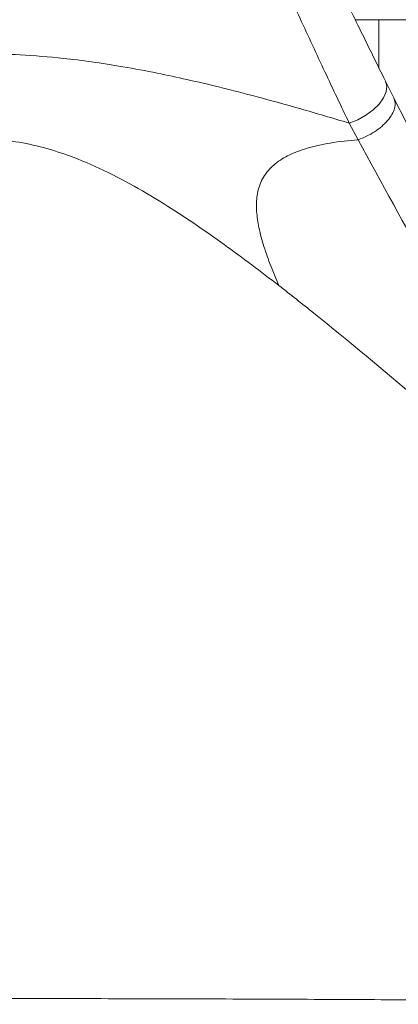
# Model space of a CAD drawing. Header units: millimetres. Extents: x 51337 to 61814, y -21781 to -12277.
# Tile 66 of 256: x 52691 to 52738, y -15554 to -15432. Entities that reach past the tile are written whole.
import ezdxf

# ---------------------------------------------------------------- set-up
doc = ezdxf.new("R2010")
doc.units = ezdxf.units.MM
doc.header["$LTSCALE"] = 0.3175
doc.layers.add('1轮廓实线层', color=7, linetype='Continuous', lineweight=18)
doc.layers.add('粗实线', color=7, linetype='Continuous', lineweight=18)

msp = doc.modelspace()

# ---------------------------------------------------------------- linework, layer by layer
at = {"layer": '1轮廓实线层', "ltscale": 30}
msp.add_lwpolyline([(52731.62309, -15444.98364), (52732.68042, -15444.56467), (52733.68215, -15444.01166), (52734.57559, -15443.35363), (52735.31378, -15442.6252), (52735.85786, -15441.8647), (52736.17925, -15441.11208), (52736.26104, -15440.40701), (52736.09892, -15439.78647)], dxfattribs=at)
at = {"layer": '粗实线', "ltscale": 30}
for p, q in [((52732.3742, -15432.20786), (52824.28392, -15432.20786)), ((52735.28391, -15438.13482), (52735.28391, -15432.20786)), ((52736.09892, -15439.78647), (52737.13595, -15441.86321)), ((52732.72202, -15447.02802), (52731.62309, -15444.98364))]:
    msp.add_line(p, q, dxfattribs=at)
for points, knots in [([(52723.90829, -15414.08238), (52724.91643, -15416.32976), (52726.93274, -15420.82454), (52730.0102, -15427.33655), (52733.07987, -15433.69626), (52735.09257, -15437.7564), (52736.09892, -15439.78647)], [0, 0, 0, 0, 40671.930729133, 81344.111440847, 122499.691882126, 163655.059264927, 163655.059264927, 163655.059264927, 163655.059264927]), ([(52731.62309, -15444.98364), (52730.62113, -15442.88233), (52728.6172, -15438.67969), (52725.53603, -15432.04498), (52722.42098, -15425.19542), (52720.36363, -15420.42765), (52719.33496, -15418.04377)], [0, 0, 0, 0, 40662.34441963, 81325.404693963, 122489.171762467, 163652.830653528, 163652.830653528, 163652.830653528, 163652.830653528]), ([(52731.62309, -15444.98364), (52729.59178, -15444.38095), (52725.81541, -15443.26051), (52720.47721, -15441.78708), (52715.81973, -15440.58675), (52711.70928, -15439.61381), (52707.71488, -15438.75655), (52703.79191, -15438.01806), (52699.92214, -15437.41308), (52695.69901, -15436.88909), (52691.13476, -15436.52314), (52686.09694, -15436.37642), (52682.85532, -15436.50061), (52681.23351, -15436.56275)], [0, 0, 0, 0, 52057.782013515, 96779.692805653, 135493.793951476, 169425.106905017, 199582.695046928, 234694.849062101, 266120.291210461, 294242.081244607, 337353.372538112, 376347.464291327, 415390.128759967, 415390.128759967, 415390.128759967, 415390.128759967]), ([(52732.722, -15447.02802), (52733.07421, -15446.89526), (52733.77861, -15446.62974), (52734.77668, -15446.05982), (52735.66563, -15445.39931), (52736.39862, -15444.66872), (52736.93928, -15443.90893), (52737.25394, -15443.16122), (52737.34736, -15442.45396), (52737.20643, -15442.06013), (52737.13596, -15441.86321)], [0, 0, 0, 0, 38320.699459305, 76640.801237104, 114960.156195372, 153280.586393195, 191601.774465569, 229921.634350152, 268241.169178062, 306561.756523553, 306561.756523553, 306561.756523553, 306561.756523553]), ([(52737.13595, -15441.86321), (52739.86358, -15447.2444), (52745.32038, -15458.00982), (52754.28955, -15475.03729), (52760.51789, -15486.54089), (52763.83055, -15492.6593)], [0, 0, 0, 0, 41641.329499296, 83306.192546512, 130643.976786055, 130643.976786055, 130643.976786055, 130643.976786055]), ([(52722.926, -15465.03202), (52720.69503, -15463.3292), (52716.26246, -15459.946), (52710.26822, -15455.84777), (52705.0924, -15452.74095), (52700.84292, -15450.53606), (52696.80546, -15448.86205), (52693.02647, -15447.73145), (52689.56313, -15447.09592), (52686.05034, -15446.85929), (52683.7303, -15447.07651), (52682.57011, -15447.18513)], [0, 0, 0, 0, 66448.312653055, 132021.636410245, 168976.605435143, 205321.49179542, 240916.353452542, 267091.430092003, 292871.968811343, 318419.20803658, 343974.28784883, 343974.28784883, 343974.28784883, 343974.28784883]), ([(52732.72201, -15447.02802), (52731.5667, -15447.13967), (52729.89945, -15447.30081), (52727.80223, -15447.71311), (52726.44199, -15448.06343), (52725.2552, -15448.4624), (52724.23035, -15448.90335), (52723.31333, -15449.40072), (52722.48328, -15449.9808), (52721.49716, -15450.89388), (52720.59725, -15452.27421), (52720.15245, -15454.09295), (52720.14212, -15455.98056), (52720.45382, -15458.0174), (52721.06957, -15460.25819), (52721.91573, -15462.63834), (52722.58634, -15464.22732), (52722.9259, -15465.0319)], [0, 0, 0, 0, 66933.928311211, 96594.224523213, 123768.562703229, 148590.145779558, 169751.019947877, 189458.44754142, 210603.958447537, 230687.570142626, 271785.847929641, 312963.270150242, 351268.651921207, 395097.553855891, 447405.945396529, 502264.358504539, 558533.164161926, 558533.164161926, 558533.164161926, 558533.164161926]), ([(52760.98632, -15497.15284), (52757.487, -15491.11581), (52750.92014, -15479.78665), (52741.42574, -15462.9871), (52735.62345, -15452.34808), (52732.72199, -15447.02802)], [0, 0, 0, 0, 47456.624874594, 89057.589067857, 130667.321836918, 130667.321836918, 130667.321836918, 130667.321836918]), ([(52760.98632, -15497.15284), (52758.07454, -15494.61702), (52751.20985, -15488.63869), (52740.04954, -15479.00571), (52730.23326, -15470.77251), (52724.37633, -15466.17192), (52722.92558, -15465.03237)], [0, 0, 0, 0, 39303.421418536, 92659.863249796, 146138.621756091, 163746.584505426, 163746.584505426, 163746.584505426, 163746.584505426]), ([(52623.11354, -15553.29815), (52623.15633, -15553.29785), (52627.68071, -15553.26633), (52636.82119, -15553.21165), (52650.73145, -15553.15132), (52664.84076, -15553.11238), (52679.04108, -15553.09454), (52693.12106, -15553.09749), (52707.01211, -15553.1205), (52720.60049, -15553.16292), (52733.96917, -15553.22528), (52747.06284, -15553.30709), (52759.8891, -15553.40925), (52772.34771, -15553.53283), (52783.49379, -15553.66533), (52790.29975, -15553.76539), (52793.26388, -15553.80896)], [0, 0, 0, 0, 395.750104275, 41845.034968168, 83454.824909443, 125119.431147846, 166729.51942171, 208178.993870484, 248449.910769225, 288720.839665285, 328383.328585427, 368186.938371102, 408038.111759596, 447841.067861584, 487503.064781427, 518103.903775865, 518103.903775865, 518103.903775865, 518103.903775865])]:
    msp.add_open_spline(points, degree=3, knots=knots, dxfattribs=at)

doc.saveas('drawing.dxf')
